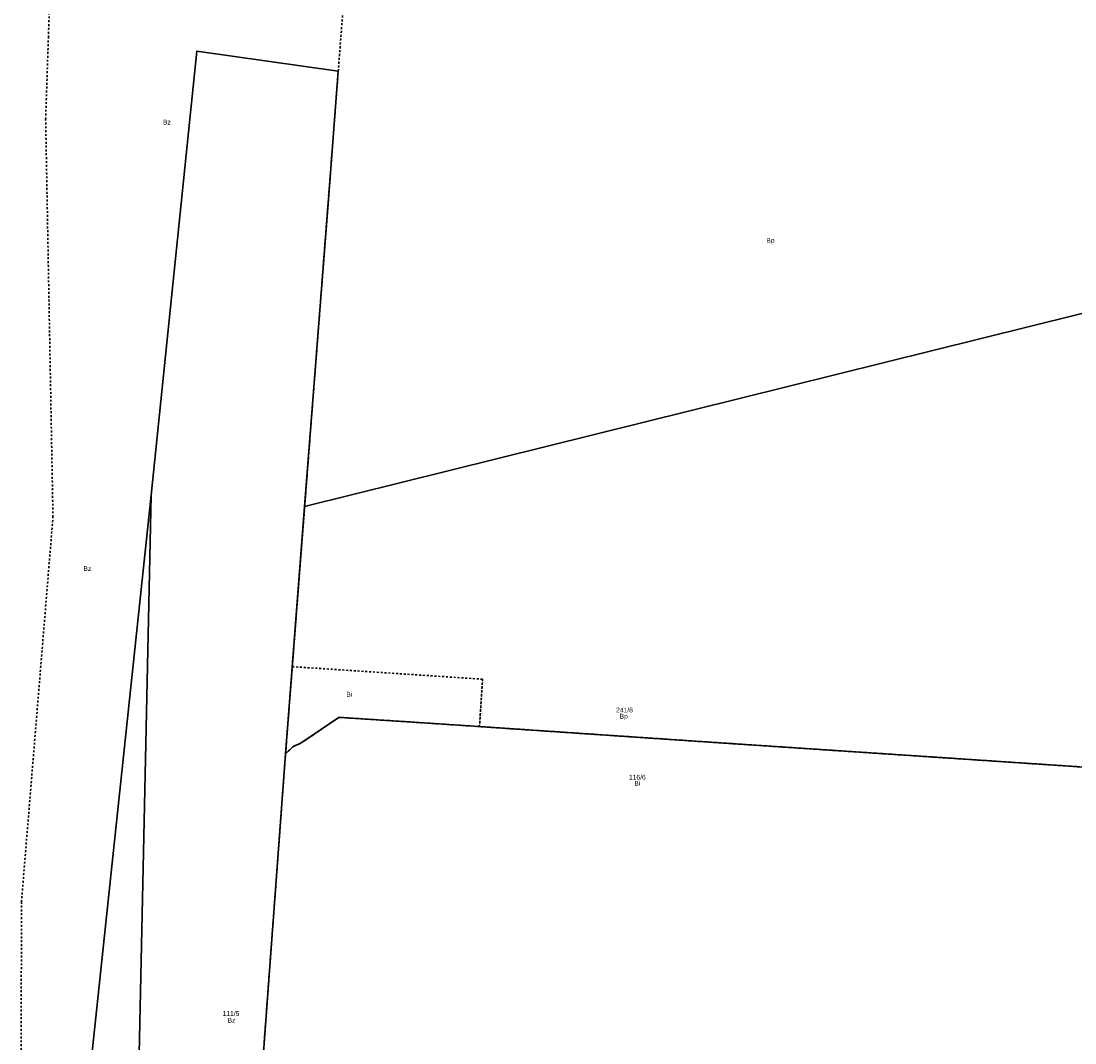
# Model space of a CAD drawing. Header units: metres. Extents: x 6603615 to 6604365, y 5739741 to 5740610.
# Tile 3 of 15: x 6603633 to 6603906, y 5740047 to 5740312. Entities that reach past the tile are written whole.
import ezdxf
from ezdxf.enums import TextEntityAlignment as Align

# ---------------------------------------------------------------- set-up
doc = ezdxf.new("R2010")
doc.units = ezdxf.units.M
doc.linetypes.add('PRZER1-1', pattern=[1, 0.5, -0.5])
doc.layers.add('_działki', color=3, linetype='Continuous', lineweight=40)
for name, color, linetype, lineweight, true_color in [('GESDZI', 7, 'Continuous', 18, 0x008000), ('GESDZI_O', 7, 'Continuous', 18, 0x008000), ('GESUZY', 7, 'Continuous', 18, 0x008000), ('GESUZY_O', 7, 'Continuous', 18, 0x008000)]:
    doc.layers.add(name, color=color, linetype=linetype, lineweight=lineweight, true_color=true_color)
doc.layers.get('_działki').off()
doc.styles.add('Arial', font='arial.ttf')

# ---------------------------------------------------------------- blocks, each defined once
blk = doc.blocks.new('A$C8469fa7e')
at = {"layer": 'GESDZI', "color": 3, "linetype": 'Continuous', "lineweight": 30}
for points in [[(6603689.43, 5739839.59), (6603662.61, 5740008.03), (6603666.44, 5740189.31), (6603678.31, 5740304.6), (6603715.04, 5740299.44), (6603712.47, 5740266.08), (6603706.32, 5740186.39), (6603701.36, 5740122.17), (6603692.92, 5740008.31), (6603701.42, 5739966.51), (6603701.39, 5739966.18)], [(6603701.36, 5740122.17), (6603706.32, 5740186.39), (6603944.66, 5740245.6), (6603964.59, 5740157.18), (6603974.25, 5740114.35), (6603945.5, 5740116.26), (6603907.39, 5740118.81), (6603870.28, 5740121.29), (6603812.44, 5740125.15), (6603802.42, 5740125.83), (6603751.71, 5740129.25), (6603733.38, 5740130.47), (6603718.41, 5740131.44), (6603715.21, 5740131.65), (6603705.45, 5740125.02), (6603703.24, 5740124.01), (6603702.62, 5740123.39)], [(6603660.16, 5739837.52), (6603657.02, 5739841.21), (6603657.4, 5739868.36), (6603657.71, 5739891.25), (6603666.54, 5739940.48), (6603644.71, 5739984.42), (6603666.44, 5740189.31), (6603662.61, 5740008.03), (6603689.43, 5739839.59), (6603690.14, 5739835.1), (6603688.98, 5739835.2)]]:
    blk.add_lwpolyline(points, close=True, dxfattribs=at)
blk.add_lwpolyline([(6603918.87, 5739840.43), (6603844.12, 5739845.41), (6603776.95, 5739849.89), (6603725.69, 5739853.31), (6603724.48, 5739853.38), (6603720.73, 5739871.73), (6603719.27, 5739878.71), (6603703.13, 5739958.06), (6603701.42, 5739966.51), (6603692.92, 5740008.31), (6603701.36, 5740122.17), (6603702.62, 5740123.39), (6603703.24, 5740124.01), (6603705.45, 5740125.02), (6603715.21, 5740131.65), (6603718.41, 5740131.44), (6603733.38, 5740130.47), (6603751.71, 5740129.25), (6603802.42, 5740125.83), (6603812.44, 5740125.15), (6603870.28, 5740121.29), (6603907.39, 5740118.81)], dxfattribs=at)
at = {"layer": 'GESUZY', "color": 3, "linetype": 'PRZER1-1', "lineweight": 30}
for points in [[(6603927.97, 5740319.62), (6603944.66, 5740245.6), (6603964.59, 5740157.18), (6603974.25, 5740114.35), (6603945.5, 5740116.26), (6603907.39, 5740118.81), (6603870.28, 5740121.29), (6603812.44, 5740125.15), (6603802.42, 5740125.83), (6603751.71, 5740129.25), (6603752.5, 5740141.56), (6603703.11, 5740144.81), (6603706.32, 5740186.39), (6603712.47, 5740266.08), (6603715.04, 5740299.44), (6603718.38, 5740342.76)], [(6603718.38, 5740342.76), (6603715.04, 5740299.44), (6603712.47, 5740266.08), (6603706.32, 5740186.39), (6603703.11, 5740144.81), (6603701.36, 5740122.17), (6603692.92, 5740008.31), (6603701.42, 5739966.51), (6603701.39, 5739966.18), (6603689.43, 5739839.59), (6603690.14, 5739835.1), (6603688.98, 5739835.2), (6603685.42, 5739807.77), (6603660.16, 5739837.52), (6603657.02, 5739841.21), (6603641.55, 5739955.4), (6603634.95, 5740004.07), (6603632.7, 5740030.27), (6603632.8, 5740083.7), (6603640.98, 5740183.63), (6603639.08, 5740286.93), (6603639.79, 5740308.17), (6603640.8, 5740337.88)], [(6603918.87, 5739840.43), (6603844.12, 5739845.41), (6603776.95, 5739849.89), (6603725.69, 5739853.31), (6603724.48, 5739853.38), (6603720.73, 5739871.73), (6603719.27, 5739878.71), (6603703.13, 5739958.06), (6603701.42, 5739966.51), (6603692.92, 5740008.31), (6603701.36, 5740122.17), (6603702.62, 5740123.39), (6603703.24, 5740124.01), (6603705.45, 5740125.02), (6603715.21, 5740131.65), (6603718.41, 5740131.44), (6603733.38, 5740130.47), (6603751.71, 5740129.25), (6603802.42, 5740125.83), (6603812.44, 5740125.15), (6603870.28, 5740121.29), (6603907.39, 5740118.81)]]:
    blk.add_lwpolyline(points, dxfattribs=at)
blk.add_lwpolyline([(6603701.36, 5740122.17), (6603703.11, 5740144.81), (6603752.5, 5740141.56), (6603751.71, 5740129.25), (6603733.38, 5740130.47), (6603718.41, 5740131.44), (6603715.21, 5740131.65), (6603705.45, 5740125.02), (6603703.24, 5740124.01), (6603702.62, 5740123.39)], close=True, dxfattribs=at)
at = {"layer": 'GESDZI_O', "color": 3, "linetype": 'Continuous', "lineweight": 30, "style": 'Arial'}
for s, p in [('241/8', (6603789.34, 5740132.93)), ('116/6', (6603792.69, 5740115.48)), ('111/5', (6603687.19, 5740054.14))]:
    blk.add_text(s, height=1.25, rotation=360, dxfattribs=at).set_placement(p, align=Align.CENTER)
at = {"layer": 'GESUZY_O', "color": 3, "linetype": 'Continuous', "lineweight": 30, "style": 'Arial'}
for s, p in [('Bz', (6603670.55, 5740285.59)), ('Bp', (6603827.23, 5740254.88)), ('Bz', (6603649.9, 5740169.67)), ('Bi', (6603717.91, 5740137.03)), ('Bp', (6603789.15, 5740131.32)), ('Bi', (6603792.68, 5740113.91)), ('Bz', (6603687.32, 5740052.37))]:
    blk.add_text(s, height=1.25, rotation=360, dxfattribs=at).set_placement(p, align=Align.CENTER)

msp = doc.modelspace()

# ---------------------------------------------------------------- block references
at = {"layer": '_działki', "color": 1}
msp.add_blockref('A$C8469fa7e', (0, 0), dxfattribs=at)

doc.saveas('drawing.dxf')
